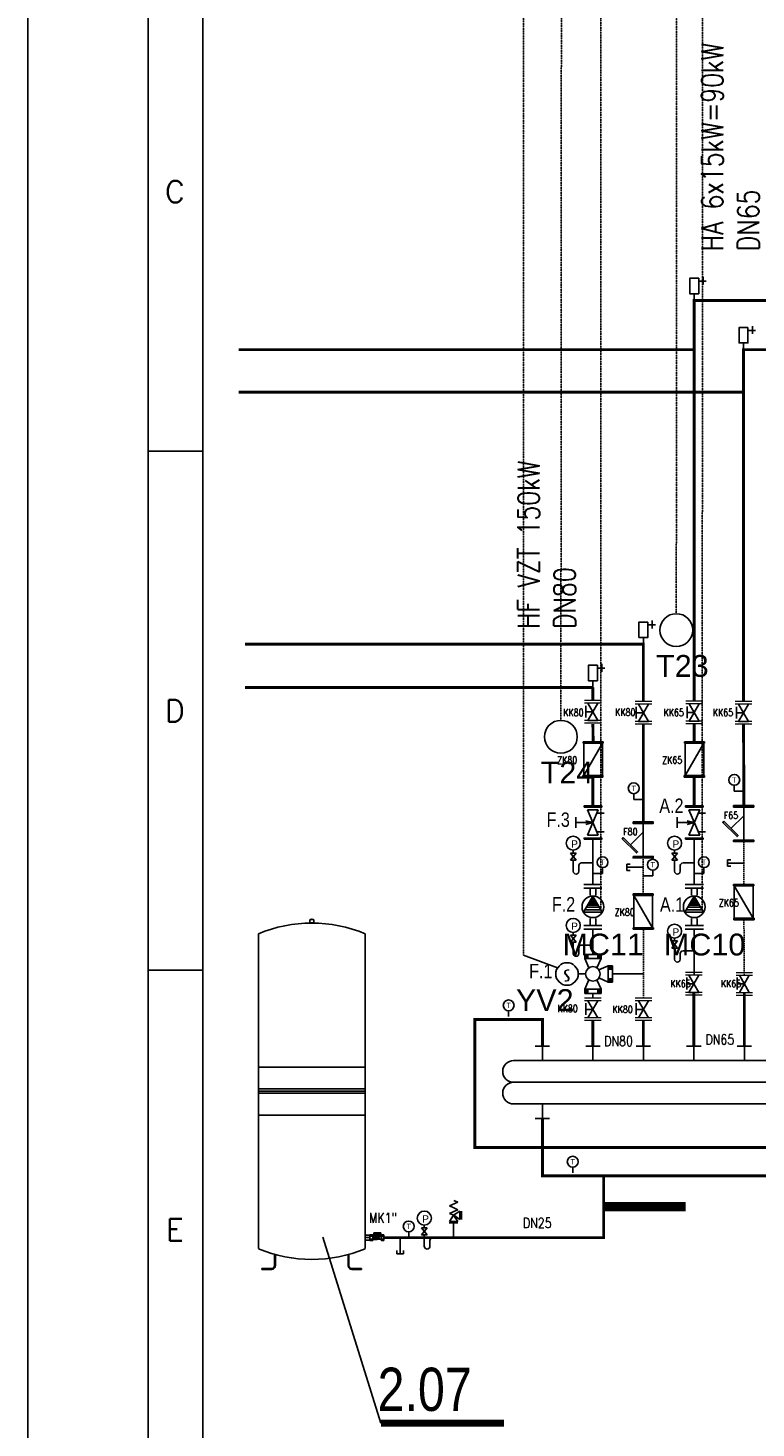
# Model space of a CAD drawing. Header units: millimetres. Extents: x -29085 to 3627694, y -159961 to 2281735.
# Tile 54 of 229: x 162766 to 169428, y -142150 to -129339. Entities that reach past the tile are written whole.
import ezdxf
from ezdxf.enums import TextEntityAlignment as Align

# ---------------------------------------------------------------- set-up
doc = ezdxf.new("R2010")
doc.units = ezdxf.units.MM
for name, pattern in [('ACAD_ISO04W100', [30, 24, -3, 0, -3]), ('DASHED', [19.05, 12.7, -6.35]), ('ČÁRKOVANÁ', [19.05, 12.7, -6.35]), ('ČÁRKOVANÁ2', [0.375, 0.25, -0.125])]:
    doc.linetypes.add(name, pattern=pattern)
for name, color, linetype in [('ARMATURY', 7, 'Continuous'), ('CH_armatury', 7, 'Continuous'), ('G armatury', 7, 'Continuous'), ('NWT_UT_POZICE', 32, 'Continuous'), ('NWT_UT_PRIV', 1, 'Continuous'), ('NWT_UT_TEXT', 90, 'Continuous'), ('NWT_UT_ZARIZENI', 4, 'Continuous'), ('NWT_UT_ZARIZENÍ', 4, 'Continuous'), ('NWT_UT_ZPÁT', 150, 'DASHED'), ('Přístroje MaR', 1, 'Continuous'), ('UT_POZICE', 1, 'Continuous'), ('UT_SV', 3, 'ACAD_ISO04W100'), ('UT_TEXT', 90, 'Continuous'), ('Výkres', 4, 'Continuous')]:
    doc.layers.add(name, color=color, linetype=linetype)
doc.layers.add('G-TECHOLOGIE', color=6, linetype='Continuous', lineweight=20)
doc.layers.add('NEKO_armatury', color=7, linetype='Continuous', lineweight=25)
doc.layers.add('Výkres netisk', color=7, linetype='Continuous', plot=False)
doc.styles.add('ARIAL', font='arial.ttf', dxfattribs={"width": 0.8})
doc.styles.add('ROMANS', font='romans.shx', dxfattribs={"width": 0.8})
doc.styles.get("Standard").update_dxf_attribs({"font": 'arial.ttf'})

# ---------------------------------------------------------------- blocks, each defined once
blk = doc.blocks.new('Vypouštěcí ventil')
at = {"layer": 'NEKO_armatury', "color": 0, "lineweight": -3}
for p, q in [((0, 0), (0, -5)), ((-1, -5), (-1, -4)), ((1, -5), (1, -4)), ((0, -5), (-1, -5)), ((0, -5), (1, -5))]:
    blk.add_line(p, q, dxfattribs=at)
blk = doc.blocks.new('TEPLOMĚR')
at = {"layer": 'NEKO_armatury', "color": 0, "lineweight": -3}
blk.add_line((0, 3.75), (0, 1.07), dxfattribs=at)
blk.add_circle((0, 6.25), 2.5, dxfattribs=at)
blk.add_text('T', height=2.5, dxfattribs=at).set_placement((0, 6.25), align=Align.MIDDLE_CENTER)
blk = doc.blocks.new('MANOMETR SMYČKA')
at = {"layer": 'NEKO_armatury', "lineweight": -3}
for p, q in [((-7.8, 4.55), (-10.4, 4.55)), ((-10.4, 1.3), (-7.8, 4.55)), ((-7.8, 1.3), (-10.4, 4.55)), ((-10.4, 1.3), (-7.8, 1.3)), ((-9.1, 5.85), (-9.1, 4.55)), ((-9.1, 4.55), (-7.8, 4.55)), ((-9.1, 1.3), (-9.1, -3.9)), ((-5.2, 0), (0, 0)), ((-7.8, -5.2), (-7.8, -5.2)), ((-6.5, -3.9), (-6.5, -1.3))]:
    blk.add_line(p, q, dxfattribs=at)
blk.add_circle((-9.1, 9.1), 3.25, dxfattribs=at)
for centre, start, end in [((-7.8, -3.9), 180, 270), ((-7.8, -3.9), 270, 0), ((-5.2, -1.3), 90, 180)]:
    blk.add_arc(centre, 1.3, start, end, dxfattribs=at)
at = {"color": 7}
blk.add_text('P', height=3.35, dxfattribs=at).set_placement((-10.06, 7.04))
blk = doc.blocks.new('ČERPADLO S PLYNULOU ZMĚNOU OTÁČEK (PŘÍRUBOVÉ)')
at = {"layer": 'NEKO_armatury', "lineweight": -3}
blk.add_hatch(color=256, dxfattribs=at).paths.add_polyline_path([(26043.94, 27754.68), (26042.58, 27752.34), (26045.29, 27752.34)])
for p, q in [((26040.79, 27758.68), (26047.09, 27758.68)), ((26047.09, 27757.43), (26040.79, 27757.43)), ((26043.94, 27757.43), (26042.06, 27757.43)), ((26043.94, 27757.43), (26042.94, 27757.43)), ((26042.94, 27757.43), (26042.94, 27755.01)), ((26043.94, 27757.43), (26045.81, 27757.43)), ((26043.94, 27757.43), (26047.09, 27757.43)), ((26043.94, 27757.43), (26044.94, 27757.43)), ((26044.94, 27757.43), (26044.94, 27755.01)), ((26040.69, 27749.05), (26043.94, 27754.68)), ((26042.46, 27752.13), (26045.41, 27752.13)), ((26042.58, 27752.34), (26045.29, 27752.34)), ((26043.94, 27754.68), (26047.19, 27749.05)), ((26040.69, 27749.05), (26047.19, 27749.05)), ((26041.2, 27749.95), (26046.67, 27749.95)), ((26041.69, 27750.8), (26046.18, 27750.8)), ((26042.12, 27751.53), (26045.76, 27751.53)), ((26047.09, 27744.43), (26040.79, 27744.43)), ((26040.79, 27743.18), (26047.09, 27743.18)), ((26043.94, 27744.43), (26042.06, 27744.43)), ((26042.94, 27744.43), (26042.94, 27746.84)), ((26043.94, 27744.43), (26042.94, 27744.43)), ((26043.94, 27744.43), (26045.81, 27744.43)), ((26043.94, 27744.43), (26047.09, 27744.43)), ((26043.94, 27744.43), (26044.94, 27744.43)), ((26044.94, 27744.43), (26044.94, 27746.84))]:
    blk.add_line(p, q, dxfattribs=at)
blk.add_circle((26043.94, 27750.93), 3.75, dxfattribs=at)
blk = doc.blocks.new('ČERPADLO-E PŘÍBUBOVÉ')
at = {"layer": 'NEKO_armatury', "lineweight": -3}
blk.add_blockref('ČERPADLO S PLYNULOU ZMĚNOU OTÁČEK (PŘÍRUBOVÉ)', (-26043.94, -27743.18), dxfattribs=at)
blk = doc.blocks.new('RUČNÍ REGULAČNÍ VENTIL PŘÍRUBOVÝ')
at = {"layer": 'NEKO_armatury', "color": 0, "lineweight": -3}
for p, q in [((-3.08, 10.75), (3.08, 10.75)), ((-1.88, 9.75), (1.88, 9.75)), ((-1.88, 1), (1.88, 9.75)), ((-1.88, 9.75), (1.88, 1)), ((1.88, 9.75), (1.39, 8.6)), ((-5.9, 5.38), (-5.9, 7.25)), ((-2.5, 5.38), (-5.9, 5.38)), ((-5.9, 5.38), (-5.9, 3.5)), ((-2.5, 5.99), (0, 5.38)), ((-2.5, 4.74), (0, 5.38)), ((0, 5.38), (-2.5, 5.38)), ((1.39, 8.6), (3.89, 8.6)), ((-3.08, 0), (3.08, 0)), ((-1.88, 1), (1.88, 1)), ((1.88, 1), (1.4, 2.16)), ((1.4, 2.16), (3.9, 2.16))]:
    blk.add_line(p, q, dxfattribs=at)
at = {"layer": 'NEKO_armatury', "color": 0}
for points in [[(-3.08, 10.75), (-3.08, 11.15), (3.08, 11.15), (3.08, 10.75), (-3.08, 10.75)], [(-3.08, -0.4), (-3.08, 0), (3.08, 0), (3.08, -0.4), (-3.08, -0.4)]]:
    blk.add_lwpolyline(points, dxfattribs=at)
blk = doc.blocks.new('A$C04BD0CC1')
at = {"layer": 'NEKO_armatury', "ltscale": 40}
for p, q in [((-62, 267), (-166, 267)), ((-123, 327), (-123, 219)), ((0, 93), (0, 0))]:
    blk.add_line(p, q, dxfattribs=at)
blk.add_lwpolyline([(-62, 307), (62, 307), (62, 93), (-62, 93)], close=True, dxfattribs=at)
blk = doc.blocks.new('A$C00DB090D')
at = {"layer": 'CH_armatury', "color": 0}
for p, q in [((71.7, 244.6), (-68.3, 244.6)), ((-68.3, 244.6), (-68.3, 234.6)), ((71.7, 234.6), (-68.3, 234.6)), ((-63.1, 234.6), (-63.1, 10)), ((66.6, 234.6), (-63.1, 10)), ((53, 234.6), (-49.5, 234.6)), ((66.6, 234.6), (66.6, 10)), ((71.7, 234.6), (71.7, 244.6)), ((70, 10), (-70, 10)), ((-70, 10), (-70, 0)), ((70, 0), (-70, 0)), ((51.2, 0), (-51.2, 0)), ((70, 0), (70, 10))]:
    blk.add_line(p, q, dxfattribs=at)
blk = doc.blocks.new('MKoprava')
at = {"layer": 'NWT_UT_ZARIZENI', "color": 2, "extrusion": (0, 1, 0)}
for p, q in [((259778.8, 68565), (259778.8, 68599.7)), ((259793.7, 68599.7), (259778.8, 68599.7)), ((259793.7, 68591), (259778.8, 68591)), ((259793.7, 68599.7), (259793.7, 68565)), ((259794, 68597.1), (259795.9, 68597.1)), ((259796.3, 68568), (259796.3, 68596.7)), ((259796.3, 68592.1), (259819, 68592.1)), ((259797.7, 68595.2), (259797.7, 68609.7)), ((259800.7, 68595.2), (259797.7, 68595.2)), ((259800.2, 68612.2), (259840.7, 68612.2)), ((259800.7, 68595.2), (259800.7, 68600.2)), ((259802.7, 68602.2), (259840.7, 68602.2)), ((259813.7, 68610.1), (259821.7, 68610.1)), ((259813.7, 68606.1), (259813.7, 68610.1)), ((259813.7, 68606.1), (259821.7, 68606.1)), ((259816.9, 68606.1), (259816.9, 68610.1)), ((259818.4, 68606.1), (259818.4, 68610.1)), ((259819.4, 68592.4), (259819.7, 68592.8)), ((259820.1, 68593.1), (259823.6, 68593.1)), ((259821.4, 68602.2), (259821.4, 68597.2)), ((259821.4, 68597.2), (259824.7, 68597.2)), ((259821.7, 68606.1), (259821.7, 68610.1)), ((259821.7, 68602.2), (259821.7, 68597.2)), ((259823.6, 68595.5), (259838.9, 68595.5)), ((259823.6, 68595.5), (259823.6, 68593.1)), ((259824.7, 68611.2), (259837.7, 68611.2)), ((259824.7, 68611.2), (259824.7, 68602.2)), ((259824.7, 68602.2), (259824.7, 68595.5)), ((259824.7, 68597.2), (259828.7, 68597.2)), ((259828.3, 68597.2), (259828.3, 68602.2)), ((259828.7, 68602.2), (259828.7, 68597.2)), ((259833.1, 68601.3), (259829.1, 68601.3)), ((259829.1, 68601.3), (259829.1, 68596)), ((259829.1, 68596), (259833.1, 68596)), ((259833.1, 68596), (259833.1, 68601.3)), ((259833.5, 68602.2), (259833.5, 68597.2)), ((259833.5, 68597.2), (259837.7, 68597.2)), ((259837.7, 68611.2), (259837.7, 68602.2)), ((259837.7, 68602.2), (259837.7, 68595.5)), ((259837.7, 68597.2), (259840.7, 68597.2)), ((259838.3, 68602.2), (259838.3, 68597.2)), ((259838.9, 68595.5), (259838.9, 68594.4)), ((259838.9, 68594.4), (259845.2, 68594.4)), ((259840.7, 68602.2), (259840.7, 68612.2)), ((259840.7, 68602.2), (259840.7, 68597.2)), ((259847.2, 68600.3), (259847.2, 68564.5)), ((259847.2, 68600.3), (259864.7, 68600.3)), ((259847.2, 68591.3), (259864.7, 68591.3)), ((259864.7, 68600.3), (259864.7, 68564.5)), ((259793.7, 68573.7), (259778.8, 68573.7)), ((259793.7, 68565), (259778.8, 68565)), ((259794, 68567.6), (259795.9, 68567.6)), ((259796.3, 68572.6), (259819, 68572.6)), ((259819.4, 68572.4), (259819.7, 68571.9)), ((259820.1, 68571.7), (259824.9, 68571.7)), ((259825.5, 68571.6), (259827.5, 68571)), ((259828.1, 68570.9), (259836, 68570.9)), ((259836.3, 68570.7), (259836.5, 68570.5)), ((259836.9, 68570.4), (259845.2, 68570.4)), ((259847.2, 68573.4), (259864.7, 68573.4)), ((259847.2, 68564.5), (259864.7, 68564.5))]:
    blk.add_line(p, q, dxfattribs=at)
at = {"layer": 'NWT_UT_ZARIZENI', "color": 2}
for p, q in [((259794, 68597.1), (259794, 68567.6)), ((259795.9, 68567.6), (259795.9, 68597.1)), ((259819, 68592.1), (259819, 68590.7)), ((259820.1, 68593.1), (259820.1, 68590.4)), ((259824.9, 68586), (259824.9, 68592.2)), ((259828.1, 68570.9), (259828.1, 68591.5)), ((259836, 68570.9), (259836, 68592.2)), ((259836.9, 68570.4), (259836.9, 68593.2)), ((259845.2, 68594.4), (259845.2, 68570.4)), ((259819, 68574), (259819, 68572.6)), ((259820.1, 68574.4), (259820.1, 68571.7)), ((259824.9, 68571.7), (259824.9, 68578.7))]:
    blk.add_line(p, q, dxfattribs=at)
blk.add_circle((259817.2, 68582.4), 8.5, dxfattribs=at)
at = {"layer": 'NWT_UT_ZARIZENI', "color": 2, "extrusion": (0, 0, -1)}
blk.add_circle((-259817.2, 68582.4), 2.5, dxfattribs=at)
for centre, radius, start, end in [((-259794, 68597.5), 0.4, 270, 330), ((-259795.9, 68596.7), 0.4, 90, 180), ((-259802.7, 68600.2), 2, 0, 90), ((-259819, 68592.6), 0.5, 210, 270), ((-259820.1, 68592.6), 0.5, 30, 90), ((-259845.2, 68596.4), 2, 180, 270), ((-259794, 68567.2), 0.4, 30, 90), ((-259795.9, 68568), 0.4, 180, 270), ((-259819, 68572.1), 0.5, 90, 150), ((-259820.1, 68572.2), 0.5, 270, 330), ((-259824.9, 68569.7), 2, 90, 107.07303), ((-259828.1, 68572.9), 2, 270, 287.07303), ((-259836, 68570.4), 0.5, 90, 135), ((-259836.9, 68570.9), 0.5, 270, 315), ((-259845.2, 68568.4), 2, 90, 180)]:
    blk.add_arc(centre, radius, start, end, dxfattribs=at)
at = {"layer": 'NWT_UT_ZARIZENI', "color": 2}
for centre, radius, start, end in [((259800.2, 68609.7), 2.5, 90, 180), ((259843.4, 68620.7), 33.9, 234.35798, 237.07142), ((259826, 68593.8), 2.03, 236.26508, 254.60019), ((259827.8, 68600.7), 9.06, 255.54764, 268.54011), ((259827.5, 68589.7), 1.96, 70.78832, 88.3356), ((259831.3, 68600.6), 9.67, 250.82393, 299.01315), ((259834.9, 68593.6), 1.77, 306.24369, 335.09851), ((259837.4, 68592.4), 0.951, 119.282, 149.40359), ((259824.4, 68616.9), 26.8, 297.77909, 302.6958)]:
    blk.add_arc(centre, radius, start, end, dxfattribs=at)

msp = doc.modelspace()

# ---------------------------------------------------------------- linework, layer by layer
at = {"layer": 'ARMATURY', "color": 251}
for p, q in [((166623.4, -140118.3), (166699.8, -140084.6)), ((166661.6, -140135.2), (166623.4, -140118.3)), ((166661.6, -140067.7), (166699.8, -140084.6)), ((166661.6, -140135.2), (166699.8, -140152.1)), ((166698.3, -140273.5), (166621.1, -140273.5)), ((166661.5, -140202.5), (166621.9, -140259.9)), ((166621.9, -140259.9), (166699.2, -140259.9)), ((166661.6, -140169), (166623.4, -140185.9)), ((166661.6, -140202.8), (166623.4, -140185.9)), ((166659.7, -140273.5), (166659.7, -140408)), ((166718.7, -140165.2), (166661.3, -140202.8)), ((166699.2, -140259.9), (166661.5, -140202.5)), ((166661.6, -140169), (166699.8, -140152.1)), ((166718.7, -140242.4), (166718.7, -140165.2)), ((166732.3, -140166), (166732.3, -140243.2))]:
    msp.add_line(p, q, dxfattribs=at)
msp.add_lwpolyline([(166661.6, -140202.8), (166718.7, -140242.4)], dxfattribs=at)
at = {"layer": 'CH_armatury', "color": 251}
for p, q in [((169315.6, -136547), (169199, -136663.8)), ((169358.6, -136468.1), (169272.8, -136468.1)), ((169315.7, -136468.1), (169315.7, -136770.5)), ((168438.3, -136617.6), (168352.5, -136617.6)), ((168395.4, -136617.6), (168395.4, -136920)), ((168395.2, -136696.5), (168278.7, -136813.3)), ((169358.6, -136770.5), (169272.8, -136770.5)), ((168438.3, -136920), (168352.5, -136920)), ((169223.3, -137176.4), (169408.1, -137176.4)), ((169223.3, -137189.6), (169223.3, -137176.4)), ((169223.3, -137189.6), (169408.1, -137189.6)), ((169230.1, -137189.6), (169230.1, -137486.1)), ((169230.1, -137189.6), (169401.3, -137486.1)), ((169248.1, -137189.6), (169383.4, -137189.6)), ((169401.3, -137189.6), (169401.3, -137486.1)), ((169408.1, -137176.4), (169408.1, -137189.6)), ((168303, -137262.7), (168487.8, -137262.7)), ((168303, -137275.9), (168303, -137262.7)), ((168303, -137275.9), (168487.8, -137275.9)), ((168309.8, -137275.9), (168309.8, -137572.4)), ((168309.8, -137275.9), (168481, -137572.4)), ((168327.7, -137275.9), (168463, -137275.9)), ((168481, -137275.9), (168481, -137572.4)), ((168487.8, -137262.7), (168487.8, -137275.9)), ((168305.3, -137572.4), (168490.1, -137572.4)), ((168305.3, -137585.6), (168305.3, -137572.4)), ((168305.3, -137585.6), (168490.1, -137585.6)), ((168330, -137585.6), (168465.3, -137585.6)), ((168490.1, -137572.4), (168490.1, -137585.6)), ((169225.6, -137486.1), (169410.4, -137486.1)), ((169225.6, -137499.3), (169225.6, -137486.1)), ((169225.6, -137499.3), (169410.4, -137499.3)), ((169250.4, -137499.3), (169385.7, -137499.3)), ((169410.4, -137486.1), (169410.4, -137499.3))]:
    msp.add_line(p, q, dxfattribs=at)
for points in [[(169223.3, -136454.9), (169223.3, -136468.1), (169408.1, -136468.1), (169408.1, -136454.9)], [(168303, -136604.4), (168303, -136617.6), (168487.8, -136617.6), (168487.8, -136604.4)], [(169133.7, -136598.5), (169124.4, -136607.8), (169255.1, -136738.5), (169264.4, -136729.1)], [(168213.4, -136747.9), (168204, -136757.3), (168334.7, -136888), (168344, -136878.6)], [(169223.3, -136770.5), (169223.3, -136783.7), (169408.1, -136783.7), (169408.1, -136770.5)], [(168303, -136920), (168303, -136933.2), (168487.8, -136933.2), (168487.8, -136920)]]:
    msp.add_lwpolyline(points, close=True, dxfattribs=at)
at = {"layer": 'G armatury', "color": 251}
for p, q in [((167890, -135517.7), (167981.3, -135676)), ((167890, -135676), (167981.3, -135517.7)), ((168352, -135526.6), (168443.3, -135684.8)), ((168352, -135684.8), (168443.3, -135526.6)), ((168817.6, -135524.1), (168909, -135682.4)), ((168817.6, -135682.4), (168909, -135524.1)), ((169268.5, -135526.6), (169359.8, -135684.8)), ((169268.5, -135684.8), (169359.8, -135526.6)), ((167871.1, -135648.4), (167871.1, -135540.7)), ((167935.6, -135596.8), (167871.1, -135596.8)), ((168333.1, -135657.2), (168333.1, -135549.6)), ((168397.6, -135605.7), (168333.1, -135605.7)), ((168798.8, -135654.8), (168798.8, -135547.1)), ((168863.3, -135603.3), (168798.8, -135603.3)), ((169249.6, -135657.2), (169249.6, -135549.6)), ((169314.2, -135605.7), (169249.6, -135605.7)), ((167890, -135676), (167981.3, -135676)), ((168352, -135684.8), (168443.3, -135684.8)), ((168817.6, -135682.4), (168909, -135682.4)), ((169268.5, -135684.8), (169359.8, -135684.8)), ((168795.2, -138136.4), (168795.2, -138028.7)), ((168859.7, -138084.8), (168795.2, -138084.8)), ((168814, -138005.7), (168905.3, -138164)), ((168814, -138164), (168905.3, -138005.7)), ((169257.2, -138136.4), (169257.2, -138028.7)), ((169321.7, -138084.8), (169257.2, -138084.8)), ((169367.3, -138005.7), (169276, -138164)), ((169367.3, -138164), (169276, -138005.7)), ((168814, -138164), (168905.3, -138164)), ((167871.2, -138370.5), (167871.2, -138262.8)), ((167935.7, -138319), (167871.2, -138319)), ((167890, -138239.8), (167981.3, -138398.1)), ((167890, -138398.1), (167981.3, -138239.8)), ((168333.2, -138370.5), (168333.2, -138262.8)), ((168397.7, -138319), (168333.2, -138319)), ((168352, -138239.8), (168443.3, -138398.1)), ((168352, -138398.1), (168443.3, -138239.8))]:
    msp.add_line(p, q, dxfattribs=at)
at = {"layer": 'G-TECHOLOGIE', "color": 251}
for p, q in [((168011.8, -135493.6), (167859.5, -135493.6)), ((168011.8, -135517.7), (167859.5, -135517.7)), ((168473.8, -135502.5), (168321.5, -135502.5)), ((168473.8, -135526.6), (168321.5, -135526.6)), ((168939.4, -135500), (168787.2, -135500)), ((168939.4, -135524.1), (168787.2, -135524.1)), ((169390.3, -135502.5), (169238, -135502.5)), ((169390.3, -135526.6), (169238, -135526.6)), ((168011.8, -135676), (167859.5, -135676)), ((168011.8, -135700.1), (167859.5, -135700.1)), ((168011.8, -135700.1), (167859.5, -135700.1)), ((168473.8, -135684.8), (168321.5, -135684.8)), ((168473.8, -135709), (168321.5, -135709)), ((168473.8, -135709), (168321.5, -135709)), ((168939.4, -135682.4), (168787.2, -135682.4)), ((168939.4, -135706.5), (168787.2, -135706.5)), ((168939.4, -135706.5), (168787.2, -135706.5)), ((169390.3, -135684.8), (169238, -135684.8)), ((169390.3, -135709), (169238, -135709)), ((169390.3, -135709), (169238, -135709)), ((168935.8, -137981.6), (168783.5, -137981.6)), ((168935.8, -138005.7), (168783.5, -138005.7)), ((168935.8, -138005.7), (168783.5, -138005.7)), ((168935.8, -138005.7), (168783.5, -138005.7)), ((169245.5, -137981.6), (169397.8, -137981.6)), ((169245.5, -138005.7), (169397.8, -138005.7)), ((169245.5, -138005.7), (169397.8, -138005.7)), ((169245.5, -138005.7), (169397.8, -138005.7)), ((168011.8, -138215.7), (167859.5, -138215.7)), ((168473.8, -138215.7), (168321.5, -138215.7)), ((168935.8, -138164), (168783.5, -138164)), ((168935.8, -138188.1), (168783.5, -138188.1)), ((168935.8, -138188.1), (168783.5, -138188.1)), ((169245.5, -138164), (169397.8, -138164)), ((169245.5, -138188.1), (169397.8, -138188.1)), ((169245.5, -138188.1), (169397.8, -138188.1)), ((168011.8, -138239.8), (167859.5, -138239.8)), ((168011.8, -138239.8), (167859.5, -138239.8)), ((168011.8, -138239.8), (167859.5, -138239.8)), ((168473.8, -138239.8), (168321.5, -138239.8)), ((168473.8, -138239.8), (168321.5, -138239.8)), ((168473.8, -138239.8), (168321.5, -138239.8)), ((168011.8, -138398.1), (167859.5, -138398.1)), ((168011.8, -138422.2), (167859.5, -138422.2)), ((168011.8, -138422.2), (167859.5, -138422.2)), ((168473.8, -138398.1), (168321.5, -138398.1)), ((168473.8, -138422.2), (168321.5, -138422.2)), ((168473.8, -138422.2), (168321.5, -138422.2))]:
    msp.add_line(p, q, dxfattribs=at)
at = {"layer": 'NEKO_armatury', "color": 251}
for p, q in [((168309.1, -136398.9), (168397.7, -136398.9)), ((169229.5, -136321.9), (169318, -136321.9)), ((168024.2, -137075.5), (167935.7, -137075.5)), ((168951.8, -137075.5), (168863.3, -137075.5)), ((168483.9, -137097.9), (168395.4, -137097.9))]:
    msp.add_line(p, q, dxfattribs=at)
at = {"layer": 'NWT_UT_PRIV', "color": 251}
for p, q in [((167935.7, -137176.4), (167935.7, -136749.4)), ((168863.3, -137176.4), (168863.3, -136762.5)), ((167935.7, -137816.5), (167935.7, -137585.6)), ((168863.3, -138005.7), (168863.3, -137585.6)), ((168113.9, -137994.7), (168397.7, -137994.7)), ((167935.7, -138215.7), (167935.7, -138172.9))]:
    msp.add_line(p, q, dxfattribs=at)
at = {"layer": 'NWT_UT_PRIV', "color": 251, "const_width": 26.4}
for points in [[(168863.3, -135500), (168863.3, -131831.8), (173138.3, -131831.8)], [(168863.3, -132282.6), (164694.4, -132282.6)], [(168397.7, -135500), (168397.7, -135373.6)], [(167937.9, -135870.5), (167935.7, -135706.5)], [(168863.3, -135870.5), (168863.3, -135706.5)], [(167935.7, -136457.5), (167935.7, -136193.5)], [(168863.3, -136457.5), (168863.3, -136193.5)], [(174644.3, -137907.8), (173841.8, -137907.8), (173841.8, -139582.8), (166856, -139582.8), (166856, -138411.7), (167473.7, -138411.7), (167473.7, -138656.3)], [(168859.7, -138164), (168859.7, -138656.3)], [(167935.7, -138422.2), (167935.7, -138656.3)]]:
    msp.add_lwpolyline(points, dxfattribs=at)
at = {"layer": 'NWT_UT_TEXT', "color": 251}
msp.add_lwpolyline([(165995, -142104.9), (165463.4, -140402.7)], dxfattribs=at)
at = {"layer": 'NWT_UT_TEXT', "color": 251, "const_width": 62.6}
msp.add_lwpolyline([(165995, -142104.9), (167121, -142104.9)], dxfattribs=at)
at = {"layer": 'NWT_UT_ZARIZENI', "color": 251}
for points in [[(168863.3, -132282.6), (168863.3, -132282.6)], [(168863.3, -132733.4), (168863.3, -132733.4)], [(164874.4, -137628.1), (164874.4, -140507)], [(165851.2, -137626.8), (165851.2, -140507)], [(167407.7, -138656.3), (167539.7, -138656.3)], [(167473.7, -138788.3), (167473.7, -138656.3)], [(167869.7, -138656.3), (168001.7, -138656.3)], [(167935.7, -138788.3), (167935.7, -138656.3)], [(168331.7, -138656.3), (168463.7, -138656.3)], [(168397.7, -138788.3), (168397.7, -138656.3)], [(168793.7, -138656.3), (168925.7, -138656.3)], [(168859.7, -138788.3), (168859.7, -138656.3)], [(169255.7, -138656.3), (169387.7, -138656.3)], [(169321.7, -138788.3), (169321.7, -138656.3)], [(165851.2, -139047.1), (165851.2, -138849.1), (164874.4, -138849.1)], [(167209.7, -138788.3), (173281.7, -138788.3)], [(167209.7, -138986.3), (173281.7, -138986.3)], [(165851.2, -139047.1), (164874.4, -139047.7)], [(165851.2, -139066.9), (164874.4, -139067.5)], [(165851.2, -139086.7), (164874.4, -139087.3)], [(165851.2, -139088), (165851.2, -139286), (164874.4, -139286)], [(167473.7, -139184.3), (167209.7, -139184.3)], [(167473.7, -139184.3), (173281.7, -139184.3)], [(167473.7, -139184.3), (167473.7, -139316.3)], [(167407.7, -139316.3), (167539.7, -139316.3)], [(165851.2, -140507), (165851.2, -140309)], [(164907.4, -140698.3), (164907.4, -140691.2)], [(165818.2, -140698.3), (165818.2, -140691.2)]]:
    msp.add_lwpolyline(points, dxfattribs=at)
for centre, radius, start, end in [((165362.8, -138798.6), 1269.6, 67.37491, 112.62509), ((167209.7, -138887.3), 99, 90, 270), ((167209.7, -139085.3), 99, 90, 270), ((165362.8, -139337.2), 1269.6, 247.37491, 292.62509)]:
    msp.add_arc(centre, radius, start, end, dxfattribs=at)
at = {"layer": 'NWT_UT_ZARIZENÍ', "color": 251, "extrusion": (0, 1, 0)}
for p, q in [((165345, -137525.8), (165345, -137499.9)), ((165378.9, -137498.3), (165346.8, -137498.3)), ((165346.8, -137527.4), (165378.9, -137527.4)), ((165380.6, -137525.8), (165380.6, -137499.9)), ((165022.3, -140662.6), (165022.3, -140560.2)), ((165029.5, -140562.2), (165029.5, -140662.6)), ((165696.2, -140562.2), (165696.2, -140662.6)), ((165703.3, -140662.6), (165703.3, -140560.2)), ((164907.4, -140691.2), (164960.9, -140691.2)), ((164960.9, -140698.3), (164907.4, -140698.3)), ((164960.9, -140691.2), (164993.7, -140691.2)), ((164993.7, -140698.3), (164960.9, -140698.3)), ((165764.8, -140691.2), (165732, -140691.2)), ((165732, -140698.3), (165764.8, -140698.3)), ((165818.2, -140691.2), (165764.8, -140691.2)), ((165764.8, -140698.3), (165818.2, -140698.3))]:
    msp.add_line(p, q, dxfattribs=at)
at = {"layer": 'NWT_UT_ZARIZENÍ', "color": 251}
for p, q in [((167861.4, -137853.6), (167861.4, -137816.5)), ((167861.4, -137816.5), (168009.9, -137816.5)), ((168009.9, -137816.5), (168009.9, -137853.6)), ((167898.6, -137939.1), (167861.4, -137853.6)), ((167861.4, -137853.6), (168009.9, -137853.6)), ((168009.9, -137853.6), (167972.7, -137939.1)), ((168076.7, -137920.5), (167991.3, -137957.6)), ((168076.7, -138069), (168076.7, -137920.5)), ((168076.7, -137920.5), (168113.9, -137920.5)), ((168113.9, -137920.5), (168113.9, -138069)), ((167898.6, -138050.3), (167861.4, -138135.8)), ((168009.9, -138135.8), (167972.7, -138050.3)), ((167991.3, -138031.8), (168076.7, -138069)), ((168113.9, -138069), (168076.7, -138069)), ((167861.4, -138135.8), (167861.4, -138172.9)), ((167861.4, -138135.8), (168009.9, -138135.8)), ((167861.4, -138172.9), (168009.9, -138172.9)), ((168009.9, -138172.9), (168009.9, -138135.8)), ((165895.8, -140408), (165851.2, -140408)), ((164952, -140698.3), (164952, -140691.2)), ((165773.7, -140698.3), (165773.7, -140691.2))]:
    msp.add_line(p, q, dxfattribs=at)
at = {"layer": 'NWT_UT_ZARIZENÍ', "color": 10}
msp.add_line((167868.8, -137995.4), (167801.7, -137995.4), dxfattribs=at)
at = {"layer": 'NWT_UT_ZARIZENÍ', "color": 251}
msp.add_lwpolyline([(165851.2, -140431.9), (165895.8, -140431.9), (165895.8, -140384), (165851.2, -140384)], close=True, dxfattribs=at)
at = {"layer": 'NWT_UT_ZARIZENÍ', "color": 10}
msp.add_circle((167698.8, -137995.4), 102.9, dxfattribs=at)
at = {"layer": 'NWT_UT_ZARIZENÍ', "color": 251}
msp.add_circle((167935.7, -137994.7), 66.8, dxfattribs=at)
for centre, radius, start, end in [((164993.7, -140662.6), 28.6, 269.83911, 359.84973), ((164993.8, -140662.6), 35.7, 269.83982, 359.85318), ((165731.9, -140662.6), 35.7, 180.14682, 270.16018), ((165731.9, -140662.6), 28.6, 180.15027, 270.16089)]:
    msp.add_arc(centre, radius, start, end, dxfattribs=at)
for centre, major_axis, start_param, end_param in [((165346.8, -137499.9), (-1.78, 0), -1.5707963, 0), ((165346.8, -137525.8), (-1.78, 0), 0, 1.5707963), ((165350.4, -137529.1), (-1.78, 0), -3.1415927, -1.5707963), ((165362.8, -137498.3), (-5.35, 0), -3.1415927, 0), ((165375.3, -137529.1), (-1.78, 0), -1.5707963, 0), ((165378.9, -137499.9), (-1.78, 0), -3.1415927, -1.5707963), ((165378.9, -137525.8), (-1.78, 0), 1.5707963, 3.1415927)]:
    msp.add_ellipse(centre, major_axis=major_axis, ratio=0.9090909, start_param=start_param, end_param=end_param, dxfattribs=at)
for points in [[(167861.4, -137853.6), (167898.5, -137853.6), (167861.4, -137816.5), (167898.5, -137816.5)], [(167972.8, -137853.6), (168009.9, -137853.6), (167972.8, -137816.5), (168009.9, -137816.5)], [(168076.7, -137957.6), (168076.7, -137920.5), (168113.9, -137957.6), (168113.9, -137920.5)], [(168113.9, -138069), (168113.9, -138031.8), (168076.7, -138069), (168076.7, -138031.8)], [(167861.4, -138135.8), (167898.5, -138135.8), (167861.4, -138172.9), (167898.5, -138172.9)], [(167972.8, -138135.8), (168009.9, -138135.8), (167972.8, -138172.9), (168009.9, -138172.9)]]:
    msp.add_solid(points, dxfattribs=at)
at = {"layer": 'NWT_UT_ZPÁT', "color": 251}
for p, q in [((169315.7, -137176.4), (169315.7, -136783.7)), ((168395.4, -137262.7), (168395.4, -136933.2)), ((168397.7, -138215.7), (168397.7, -137585.6)), ((169318, -137499.3), (169321.7, -138005.7))]:
    msp.add_line(p, q, dxfattribs=at)
at = {"layer": 'NWT_UT_ZPÁT', "color": 251, "ltscale": 0.25, "const_width": 26.4}
for points in [[(169314.1, -135500), (169314.1, -132282.6), (173138.3, -132282.6)], [(169314.1, -132672.2), (164694.4, -132672.2)], [(168397.7, -135373.6), (168397.7, -134977.6), (164750.8, -134977.6)], [(167935.7, -135373.6), (164750.8, -135373.6)], [(173337.9, -140295.3), (173194.6, -140295.3), (172483.2, -140295.3), (172483.2, -139842.6), (167473.7, -139842.6), (167473.7, -139316.3)], [(168033.9, -139842.6), (168033.9, -140408), (166023.3, -140408)]]:
    msp.add_lwpolyline(points, dxfattribs=at)
at = {"layer": 'NWT_UT_ZPÁT', "color": 251, "const_width": 26.4}
for points in [[(167935.7, -135493.6), (167935.7, -135373.6)], [(168397.7, -136604.4), (168397.7, -135706.5)], [(169318, -136454.9), (169314.1, -135706.5)], [(169321.7, -138164), (169321.7, -138656.3)], [(168397.7, -138423), (168397.7, -138656.3)]]:
    msp.add_lwpolyline(points, dxfattribs=at)
at = {"layer": 'Přístroje MaR', "linetype": 'ČÁRKOVANÁ2'}
for p, q in [((167642.9, -135674.5), (167652.3, -121460.8, 31126)), ((168698.9, -134698.5), (168707.3, -121460.8, 31126)), ((168007.9, -137406.9), (168006.8, -122460.8, 31126)), ((168935.5, -137406.9), (168942.7, -122460.8, 31126)), ((167300.1, -137821.8), (167300.1, -123460.8, 31126))]:
    msp.add_line(p, q, dxfattribs=at)
at = {"layer": 'Přístroje MaR'}
msp.add_line((167300.1, -137821.8), (167612.5, -137939.4), dxfattribs=at)
for centre in [(168698.9, -134848.5), (167642.9, -135824.5)]:
    msp.add_circle(centre, 150, dxfattribs=at)
at = {"layer": 'UT_SV', "color": 251, "ltscale": 8, "const_width": 86.4}
msp.add_lwpolyline([(168033.9, -140125.3), (168785.6, -140125.3)], dxfattribs=at)
at = {"layer": 'Výkres'}
for p, q in [((164365.9, -119460.8, 31126), (164365.9, -156460.8, 31126)), ((163865.9, -133210.8, 31126), (164365.9, -133210.8, 31126)), ((163865.9, -137960.8, 31126), (164365.9, -137960.8, 31126))]:
    msp.add_line(p, q, dxfattribs=at)
at = {"layer": 'Výkres', "elevation": 31126}
msp.add_lwpolyline([(221065.9, -158960.8), (163865.9, -158960.8), (163865.9, -118960.8), (221065.9, -118960.8), (221065.9, -158960.8)], close=True, dxfattribs=at)
at = {"layer": 'Výkres netisk', "color": 7, "elevation": 31126}
msp.add_lwpolyline([(162765.9, -159960.8), (222165.9, -159960.8), (222165.9, -117960.8), (162765.9, -117960.8)], close=True, dxfattribs=at)

# ---------------------------------------------------------------- block references
at = {"color": 251, "xscale": -1.485, "yscale": 1.485, "zscale": 1.485}
msp.add_blockref('MKoprava', (551794.8, -242252.8), dxfattribs=at)
at = {"layer": 'NEKO_armatury', "color": 251, "ltscale": 40, "xscale": -0.66, "yscale": 0.66, "zscale": 0.66}
for p in [(168863.3, -131831.8), (169314.1, -132282.6), (168397.7, -134977.6), (167935.7, -135373.6)]:
    msp.add_blockref('A$C04BD0CC1', p, dxfattribs=at)
at = {"layer": 'NEKO_armatury', "color": 251, "linetype": 'ČÁRKOVANÁ', "xscale": 1.32, "yscale": 1.32, "zscale": 1.32}
msp.add_blockref('A$C00DB090D', (167935.7, -136193.5), dxfattribs=at)
at = {"layer": 'NEKO_armatury', "color": 251, "linetype": 'ČÁRKOVANÁ', "xscale": 1.32, "yscale": 1.32, "zscale": 1.32, "rotation": 359.9999992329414}
msp.add_blockref('A$C00DB090D', (168863.3, -136193.5), dxfattribs=at)
at = {"layer": 'NEKO_armatury', "color": 251}
for name, p, xscale, yscale, zscale in [('TEPLOMĚR', (169229.5, -136343.1), -19.8, 19.8, 19.8), ('TEPLOMĚR', (168309.1, -136420.1), -19.8, 19.8, 19.8), ('RUČNÍ REGULAČNÍ VENTIL PŘÍRUBOVÝ', (167935.7, -136751.9), 26.4, 26.4, 26.4), ('MANOMETR SMYČKA', (167935.7, -136978.4), 19.8, 19.8, 19.8), ('TEPLOMĚR', (168024.2, -137096.7), 19.8, 19.8, 19.8), ('ČERPADLO-E PŘÍBUBOVÉ', (167935.7, -137585.6), 26.4, 26.4, 26.4), ('MANOMETR SMYČKA', (167935.7, -137730.7), 19.8, 19.8, 19.8), ('TEPLOMĚR', (167164.8, -138406.2), 19.8, 19.8, 19.8), ('TEPLOMĚR', (167751.1, -139837.1), 19.8, 19.8, 19.8), ('TEPLOMĚR', (166250.1, -140429.2), 19.8, 19.8, 19.8), ('MANOMETR SMYČKA', (166573.2, -140409.1), 19.8, 19.8, 19.8), ('Vypouštěcí ventil', (166171.3, -140408), 29.7, 29.7, 29.7)]:
    msp.add_blockref(name, p, dxfattribs=dict(at, xscale=xscale, yscale=yscale, zscale=zscale))
for name, p, xscale, yscale, zscale, rotation in [('RUČNÍ REGULAČNÍ VENTIL PŘÍRUBOVÝ', (168863.3, -136751.9), 26.4, 26.4, 26.4, 359.9999992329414), ('MANOMETR SMYČKA', (168863.3, -136978.4), 19.8, 19.8, 19.8, 359.9999992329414), ('TEPLOMĚR', (168483.9, -137119.2), 19.8, 19.8, 19.8, 359.9999992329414), ('TEPLOMĚR', (168951.8, -137096.7), 19.8, 19.8, 19.8, 359.9999992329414), ('Vypouštěcí ventil', (168395.4, -137018.9), -29.7, 29.7, 29.7, 270), ('Vypouštěcí ventil', (169315.7, -136980.1), -29.7, 29.7, 29.7, 270), ('ČERPADLO-E PŘÍBUBOVÉ', (168863.3, -137585.6), 26.4, 26.4, 26.4, 359.9999992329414), ('MANOMETR SMYČKA', (168863.3, -137783.6), 19.8, 19.8, 19.8, 359.9999992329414)]:
    msp.add_blockref(name, p, dxfattribs=dict(at, xscale=xscale, yscale=yscale, zscale=zscale, rotation=rotation))

# ---------------------------------------------------------------- texts
at = {"layer": 'NWT_UT_POZICE', "color": 251, "style": 'ARIAL', "width": 0.8}
msp.add_text('2.07', height=396, rotation=359.9994, dxfattribs=at).set_placement((165965.4, -141993.8))
at = {"layer": 'NWT_UT_ZARIZENÍ', "color": 10, "style": 'ROMANS', "text_generation_flag": 4}
msp.add_text('~', height=130.7, rotation=90.18127, dxfattribs=at).set_placement((167642.9, -138076.4))
at = {"layer": 'Přístroje MaR'}
for s, p in [('T23', (168513.9, -135276.3)), ('T24', (167457.9, -136252.2)), ('YV2', (167231, -138334.4))]:
    msp.add_text(s, height=200, dxfattribs=at).set_placement(p)
for s, p in [('MC11', (168403.1, -137826.1)), ('MC10', (169330.8, -137826.1))]:
    msp.add_text(s, height=200, dxfattribs=at).set_placement(p, align=Align.RIGHT)
at = {"layer": 'UT_POZICE', "color": 251, "linetype": 'Continuous', "style": 'ARIAL', "width": 0.8}
for s, p in [('A.2', (168543.6, -136521.6)), ('F.3', (167511.4, -136649.2)), ('F.2', (167560.4, -137423.7)), ('A.1', (168549.4, -137426.6)), ('F.1', (167352.5, -138034.6))]:
    msp.add_text(s, height=132, rotation=0.0006, dxfattribs=at).set_placement(p)
at = {"layer": 'UT_TEXT', "color": 251, "linetype": 'Continuous', "style": 'ROMANS', "width": 0.8}
for s, p in [('F65', (169133.6, -136576.5)), ('F80', (168213.1, -136726)), ('ZK65', (169088.6, -137376.8)), ('ZK80', (168135.1, -137463.1)), ('KK65', (168645.1, -138117.2)), ('KK65', (169107.1, -138117.2))]:
    msp.add_text(s, height=66, dxfattribs=at).set_placement(p)
at = {"layer": 'UT_TEXT', "color": 251, "char_height": 198, "attachment_point": 7, "rotation": 90, "style": 'ROMANS'}
for s, insert in [('\\A1;\\pxql;HA 6x15kW=90kW\\PDN65', (169457.3, -131380.2)), ('\\A1;\\pxql;HF VZT 150kW\\PDN80', (167777.1, -134837.8))]:
    msp.add_mtext_dynamic_manual_height_columns(s, width=1527.363, gutter_width=755.6, heights=[1425.4], dxfattribs=dict(at, insert=insert)).dxf.set("width", 2016.119)
at = {"layer": 'UT_TEXT', "color": 251, "style": 'ROMANS'}
for s, insert, char_height, attachment_point in [('\\pxql;KK80', (167978.5, -135569.8), 66, 3), ('\\pxql;KK80', (168453.4, -135567.2), 66, 3), ('\\pxql;KK65', (168896.5, -135569.6), 66, 3), ('\\pxql;KK65', (169347.3, -135569.6), 66, 3), ('\\pxql,t2;ZK80', (167922.8, -136004.9), 66, 3), ('\\pxql,t2;ZK65', (168883.6, -136004.9), 66, 3), ('\\pxql;KK80', (167925.6, -138277.7), 66, 3), ('\\pxql;KK80', (168428.6, -138285.3), 66, 3), ('\\pxql;DN80', (168352.6, -138562.9), 92.4, 3), ('\\pxql;DN65', (169279.6, -138548.2), 92.4, 3), ('\\pxql;MK1"', (165886.6, -140180.7), 92.4, 1), ('\\pxql;DN25', (167295.2, -140227.3), 92.4, 1)]:
    msp.add_mtext_dynamic_manual_height_columns(s, width=237.65, gutter_width=12.5, heights=[0], dxfattribs=dict(at, insert=insert, char_height=char_height, attachment_point=attachment_point)).dxf.set("width", 313.698)
at = {"layer": 'Výkres', "style": 'ROMANS'}
for s, p in [('C', (164110.6, -130936.6, 31126)), ('D', (164110.6, -135686.6, 31126)), ('E', (164110.6, -140436.6, 31126))]:
    msp.add_text(s, height=200, dxfattribs=at).set_placement(p, align=Align.CENTER)

doc.saveas('drawing.dxf')
